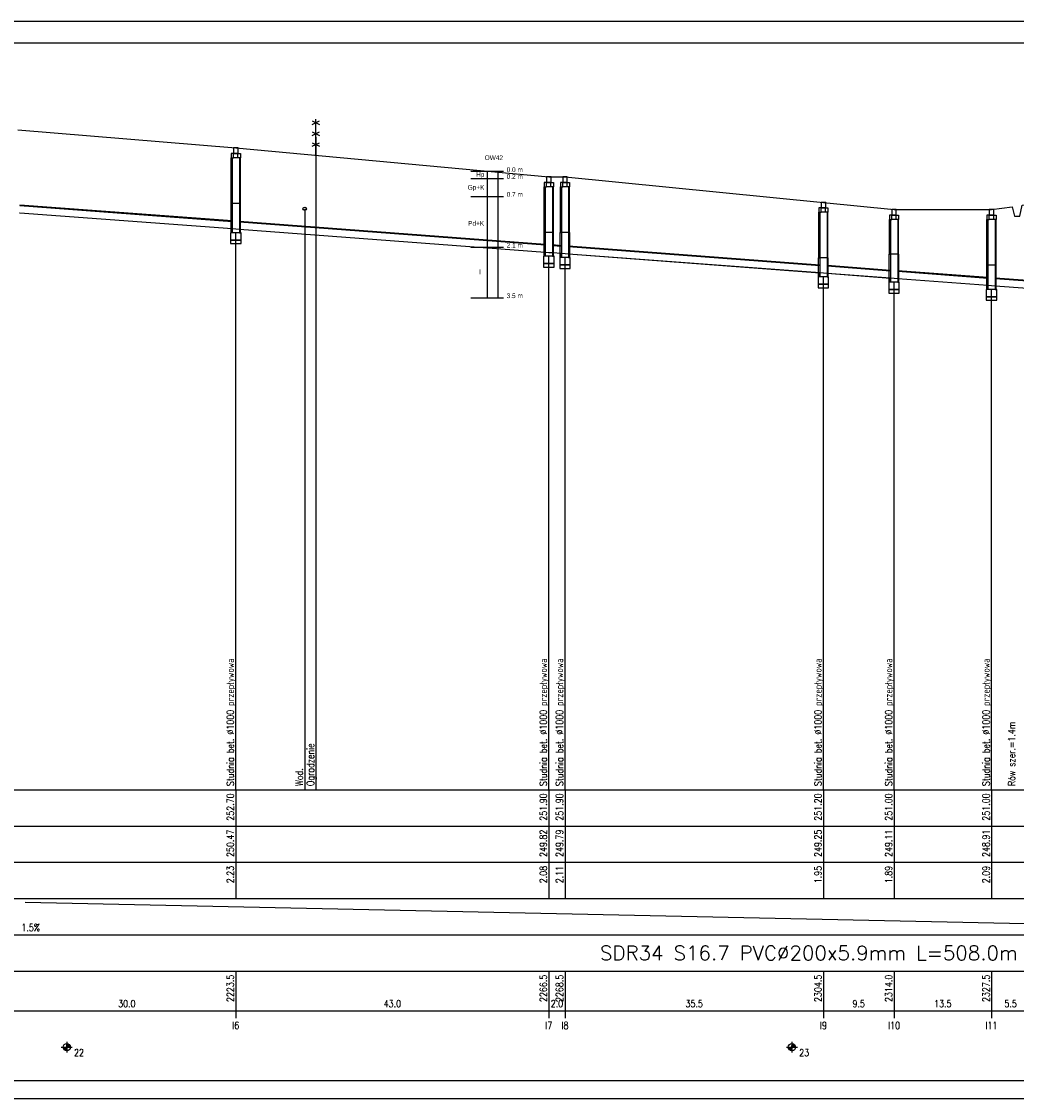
# Model space of a CAD drawing. Header units: metres. Extents: x -25 to 2175, y -3394 to -342.
# Tile 41 of 52: x 1157 to 1431, y -1563 to -1266. Entities that reach past the tile are written whole.
import ezdxf
from ezdxf.enums import TextEntityAlignment as Align

# ---------------------------------------------------------------- set-up
doc = ezdxf.new("R2010")
doc.units = ezdxf.units.M
doc.header["$LTSCALE"] = 0.2
doc.layers.get('0').update_dxf_attribs({"color": 8, "linetype": 'CONTINUOUS'})
for name, color, linetype in [('gleba', 20, 'CONTINUOUS'), ('Linie_tabeli', 7, 'CONTINUOUS'), ('Pomocnicza', 1, 'CONTINUOUS'), ('Pompownia_P8_Liczby', 7, 'CONTINUOUS'), ('Pompownia_P8_Linie_opisowe', 7, 'CONTINUOUS'), ('Pompownia_P8_Linie_tabeli', 7, 'CONTINUOUS'), ('Pompownia_P8_Odcinki', 7, 'CONTINUOUS'), ('Pompownia_P8_Opis_PZ', 7, 'CONTINUOUS'), ('Pompownia_P8_Opis_uzbr_n', 7, 'CONTINUOUS'), ('Pompownia_P8_Teren_istn', 3, 'CONTINUOUS'), ('Pompownia_P8_Uzbr_nadz', 7, 'CONTINUOUS'), ('Pompownia_P8_Uzbr_podz', 7, 'CONTINUOUS'), ('Pompownia_P8_Wezly', 7, 'CONTINUOUS'), ('warstwa_nr_0', 8, 'CONTINUOUS')]:
    doc.layers.add(name, color=color, linetype=linetype)
doc.styles.get("Standard").update_dxf_attribs({"font": 'simplex.shx'})

msp = doc.modelspace()

# ---------------------------------------------------------------- linework, layer by layer
at = {"layer": 'Linie_tabeli'}
for p, q in [((1280.83, -1307.3), (1289.83, -1307.3)), ((1280.83, -1309.3), (1289.83, -1309.3)), ((1280.83, -1314.3), (1289.83, -1314.3)), ((1280.83, -1328.3), (1289.83, -1328.3)), ((1280.83, -1342.3), (1289.83, -1342.3))]:
    msp.add_line(p, q, dxfattribs=at)
msp.add_lwpolyline([(0.29, -1558.06), (2169.29, -1558.06), (2169.29, -1272.06), (0.29, -1272.06)], close=True, dxfattribs=at)
at = {"layer": 'Pomocnicza'}
for points in [[(1285.27, -1307.3), (1285.27, -1342.3)], [(1288.27, -1307.3), (1288.27, -1322.3)], [(1288.27, -1307.3), (1288.27, -1342.3)]]:
    msp.add_lwpolyline(points, dxfattribs=at)
at = {"layer": 'Pompownia_P8_Liczby'}
for p, q in [((1167.85, -1548.92), (1170.85, -1548.92)), ((1168.35, -1548.99), (1170.35, -1548.85)), ((1168.36, -1549.06), (1170.34, -1548.78)), ((1168.37, -1549.13), (1170.33, -1548.72)), ((1168.39, -1549.2), (1170.31, -1548.65)), ((1168.41, -1549.27), (1170.29, -1548.58)), ((1168.44, -1549.33), (1170.26, -1548.52)), ((1168.47, -1549.39), (1170.23, -1548.45)), ((1168.5, -1549.45), (1170.2, -1548.39)), ((1168.54, -1549.51), (1170.16, -1548.34)), ((1168.58, -1549.57), (1170.12, -1548.28)), ((1168.63, -1549.62), (1170.07, -1548.23)), ((1168.68, -1549.67), (1170.02, -1548.18)), ((1168.73, -1549.71), (1169.97, -1548.14)), ((1168.79, -1549.75), (1169.91, -1548.09)), ((1168.85, -1549.79), (1169.85, -1548.06)), ((1168.91, -1549.82), (1169.79, -1548.02)), ((1168.98, -1549.85), (1169.72, -1548)), ((1169.04, -1549.87), (1169.66, -1547.97)), ((1169.11, -1549.89), (1169.59, -1547.95)), ((1169.18, -1549.91), (1169.52, -1547.94)), ((1169.25, -1549.92), (1169.45, -1547.93)), ((1169.32, -1549.92), (1169.39, -1547.92)), ((1169.35, -1547.42), (1169.35, -1550.42)), ((1367.85, -1548.92), (1370.85, -1548.92)), ((1368.35, -1548.99), (1370.35, -1548.85)), ((1368.36, -1549.06), (1370.34, -1548.78)), ((1368.37, -1549.13), (1370.33, -1548.72)), ((1368.39, -1549.2), (1370.31, -1548.65)), ((1368.41, -1549.27), (1370.29, -1548.58)), ((1368.44, -1549.33), (1370.26, -1548.52)), ((1368.47, -1549.39), (1370.23, -1548.45)), ((1368.5, -1549.45), (1370.2, -1548.39)), ((1368.54, -1549.51), (1370.16, -1548.34)), ((1368.58, -1549.57), (1370.12, -1548.28)), ((1368.63, -1549.62), (1370.07, -1548.23)), ((1368.68, -1549.67), (1370.02, -1548.18)), ((1368.73, -1549.71), (1369.97, -1548.14)), ((1368.79, -1549.75), (1369.91, -1548.09)), ((1368.85, -1549.79), (1369.85, -1548.06)), ((1368.91, -1549.82), (1369.79, -1548.02)), ((1368.98, -1549.85), (1369.72, -1548)), ((1369.04, -1549.87), (1369.66, -1547.97)), ((1369.11, -1549.89), (1369.59, -1547.95)), ((1369.18, -1549.91), (1369.52, -1547.94)), ((1369.25, -1549.92), (1369.45, -1547.93)), ((1369.32, -1549.92), (1369.39, -1547.92)), ((1369.35, -1547.42), (1369.35, -1550.42))]:
    msp.add_line(p, q, dxfattribs=at)
for centre in [(1169.35, -1548.92), (1369.35, -1548.92)]:
    msp.add_circle(centre, 1, dxfattribs=at)
at = {"layer": 'Pompownia_P8_Linie_opisowe'}
for p, q in [((1238.05, -1297.97), (1238.05, -1477.92)), ((1234.97, -1317.68), (1234.97, -1477.92))]:
    msp.add_line(p, q, dxfattribs=at)
at = {"layer": 'Pompownia_P8_Linie_tabeli'}
for p, q in [((104.33, -1477.92), (1882.09, -1477.92)), ((1215.97, -1477.92), (1215.97, -1507.92)), ((1302.29, -1477.92), (1302.29, -1507.92)), ((1306.76, -1477.92), (1306.76, -1507.92)), ((1378.03, -1477.92), (1378.03, -1507.92)), ((1397.51, -1477.92), (1397.51, -1507.92)), ((1424.38, -1477.92), (1424.38, -1507.92)), ((104.33, -1487.92), (1882.09, -1487.92)), ((104.33, -1497.92), (1882.09, -1497.92)), ((104.33, -1507.92), (1882.09, -1507.92)), ((1157.85, -1508.92), (1530.51, -1516.92)), ((104.33, -1517.92), (1882.09, -1517.92)), ((104.33, -1527.92), (1882.09, -1527.92)), ((1215.97, -1527.92), (1215.97, -1540.92)), ((1302.29, -1527.92), (1302.29, -1540.92)), ((1306.76, -1527.92), (1306.76, -1540.92)), ((1378.03, -1527.92), (1378.03, -1540.92)), ((1397.51, -1527.92), (1397.51, -1540.92)), ((1424.38, -1527.92), (1424.38, -1540.92)), ((104.33, -1538.92), (1882.09, -1538.92))]:
    msp.add_line(p, q, dxfattribs=at)
for points in [[(1215.97, -1477.92), (1215.97, -1324.31)], [(1302.29, -1477.92), (1302.29, -1330.78)], [(1306.76, -1477.92), (1306.76, -1331.12)], [(1378.03, -1477.92), (1378.03, -1336.46)], [(1397.51, -1477.92), (1397.51, -1337.93)], [(1424.38, -1477.92), (1424.38, -1339.94)]]:
    msp.add_lwpolyline(points, dxfattribs=at)
at = {"layer": 'Pompownia_P8_Odcinki'}
for points in [[(1156.45, -1316.77), (1214.97, -1321.16), (1214.97, -1321.06), (1156.45, -1316.67)], [(1156.45, -1318.77), (1214.97, -1323.16), (1214.97, -1323.26), (1156.45, -1318.87)], [(1216.97, -1321.31), (1301.29, -1327.63), (1301.29, -1327.53), (1216.97, -1321.21)], [(1216.97, -1323.31), (1301.29, -1329.63), (1301.29, -1329.73), (1216.97, -1323.41)], [(1303.29, -1327.78), (1305.76, -1327.97), (1305.76, -1327.87), (1303.29, -1327.68)], [(1303.29, -1329.78), (1305.76, -1329.97), (1305.76, -1330.07), (1303.29, -1329.88)], [(1307.76, -1328.12), (1377.03, -1333.31), (1377.03, -1333.21), (1307.76, -1328.02)], [(1307.76, -1330.12), (1377.03, -1335.31), (1377.03, -1335.41), (1307.76, -1330.22)], [(1379.03, -1333.46), (1396.51, -1334.78), (1396.51, -1334.68), (1379.03, -1333.36)], [(1379.03, -1335.46), (1396.51, -1336.78), (1396.51, -1336.88), (1379.03, -1335.56)], [(1398.51, -1334.93), (1423.38, -1336.79), (1423.38, -1336.69), (1398.51, -1334.83)], [(1398.51, -1336.93), (1423.38, -1338.79), (1423.38, -1338.89), (1398.51, -1337.03)], [(1425.38, -1336.94), (1434.32, -1337.61), (1434.32, -1337.51), (1425.38, -1336.84)], [(1425.38, -1338.94), (1434.32, -1339.61), (1434.32, -1339.71), (1425.38, -1339.04)]]:
    msp.add_lwpolyline(points, close=True, dxfattribs=at)
at = {"layer": 'Pompownia_P8_Teren_istn'}
msp.add_lwpolyline([(1155.85, -1295.92), (1215.97, -1300.92), (1302.29, -1308.92), (1306.76, -1308.92), (1378.03, -1315.92), (1397.51, -1317.92), (1424.38, -1317.92), (1430.05, -1317.12), (1430.75, -1319.72), (1432.15, -1319.72), (1432.85, -1316.72), (1434.92, -1316.42), (1532.51, -1326.92), (1547.51, -1328.97), (1549.01, -1335.38), (1552.01, -1335.38), (1553.51, -1329.79), (1569.14, -1331.92), (1613.22, -1331.92), (1666.1, -1338.92), (1672.99, -1340.37)], dxfattribs=at)
at = {"layer": 'Pompownia_P8_Uzbr_nadz'}
for p, q in [((1237.05, -1294.47), (1239.05, -1293.47)), ((1237.05, -1293.47), (1239.05, -1294.47)), ((1238.05, -1302.97), (1238.05, -1292.97)), ((1237.05, -1297.47), (1239.05, -1296.47)), ((1237.05, -1296.47), (1239.05, -1297.47)), ((1237.05, -1300.47), (1239.05, -1299.47)), ((1237.05, -1299.47), (1239.05, -1300.47))]:
    msp.add_line(p, q, dxfattribs=at)
at = {"layer": 'Pompownia_P8_Uzbr_podz'}
for radius in [0.472, 0.45]:
    msp.add_circle((1234.97, -1317.68), radius, dxfattribs=at)
at = {"layer": 'Pompownia_P8_Wezly'}
for p, q in [((1216.57, -1302.42), (1215.37, -1302.42)), ((1216.57, -1303.62), (1215.37, -1303.62)), ((1302.89, -1310.42), (1301.69, -1310.42)), ((1302.89, -1311.62), (1301.69, -1311.62)), ((1307.36, -1310.42), (1306.16, -1310.42)), ((1307.36, -1311.62), (1306.16, -1311.62)), ((1217.09, -1316.22), (1214.85, -1316.22)), ((1378.63, -1317.42), (1377.43, -1317.42)), ((1378.63, -1318.62), (1377.43, -1318.62)), ((1398.11, -1319.42), (1396.91, -1319.42)), ((1398.11, -1320.62), (1396.91, -1320.62)), ((1424.98, -1319.42), (1423.78, -1319.42)), ((1424.98, -1320.62), (1423.78, -1320.62)), ((1303.41, -1324.22), (1301.17, -1324.22)), ((1307.88, -1324.22), (1305.64, -1324.22)), ((1398.63, -1330.22), (1396.39, -1330.22)), ((1379.15, -1331.22), (1376.91, -1331.22)), ((1425.5, -1333.22), (1423.26, -1333.22))]:
    msp.add_line(p, q, dxfattribs=at)
for points in [[(1215.37, -1302.42), (1214.72, -1302.42), (1214.72, -1303.62), (1215.37, -1303.62)], [(1214.97, -1316.22), (1214.72, -1316.22), (1214.72, -1303.62), (1214.97, -1303.62)], [(1215.35, -1302.42), (1216.6, -1302.42), (1216.6, -1300.92), (1215.35, -1300.92)], [(1216.57, -1302.42), (1217.22, -1302.42), (1217.22, -1303.62), (1216.57, -1303.62)], [(1216.97, -1316.22), (1217.22, -1316.22), (1217.22, -1303.62), (1216.97, -1303.62)], [(1301.66, -1310.42), (1302.91, -1310.42), (1302.91, -1308.92), (1301.66, -1308.92)], [(1306.14, -1310.42), (1307.39, -1310.42), (1307.39, -1308.92), (1306.14, -1308.92)], [(1301.69, -1310.42), (1301.04, -1310.42), (1301.04, -1311.62), (1301.69, -1311.62)], [(1301.29, -1324.22), (1301.04, -1324.22), (1301.04, -1311.62), (1301.29, -1311.62)], [(1302.89, -1310.42), (1303.54, -1310.42), (1303.54, -1311.62), (1302.89, -1311.62)], [(1303.29, -1324.22), (1303.54, -1324.22), (1303.54, -1311.62), (1303.29, -1311.62)], [(1306.16, -1310.42), (1305.51, -1310.42), (1305.51, -1311.62), (1306.16, -1311.62)], [(1305.76, -1324.22), (1305.51, -1324.22), (1305.51, -1311.62), (1305.76, -1311.62)], [(1307.36, -1310.42), (1308.01, -1310.42), (1308.01, -1311.62), (1307.36, -1311.62)], [(1307.76, -1324.22), (1308.01, -1324.22), (1308.01, -1311.62), (1307.76, -1311.62)], [(1214.97, -1324.31), (1214.65, -1324.31), (1214.65, -1316.22), (1214.97, -1316.22)], [(1216.97, -1324.31), (1217.29, -1324.31), (1217.29, -1316.22), (1216.97, -1316.22)], [(1377.43, -1317.42), (1376.78, -1317.42), (1376.78, -1318.62), (1377.43, -1318.62)], [(1377.03, -1331.22), (1376.78, -1331.22), (1376.78, -1318.62), (1377.03, -1318.62)], [(1377.4, -1317.42), (1378.65, -1317.42), (1378.65, -1315.92), (1377.4, -1315.92)], [(1378.63, -1317.42), (1379.28, -1317.42), (1379.28, -1318.62), (1378.63, -1318.62)], [(1379.03, -1331.22), (1379.28, -1331.22), (1379.28, -1318.62), (1379.03, -1318.62)], [(1396.88, -1319.42), (1398.13, -1319.42), (1398.13, -1317.92), (1396.88, -1317.92)], [(1423.76, -1319.42), (1425.01, -1319.42), (1425.01, -1317.92), (1423.76, -1317.92)], [(1396.91, -1319.42), (1396.26, -1319.42), (1396.26, -1320.62), (1396.91, -1320.62)], [(1396.51, -1330.22), (1396.26, -1330.22), (1396.26, -1320.62), (1396.51, -1320.62)], [(1398.11, -1319.42), (1398.76, -1319.42), (1398.76, -1320.62), (1398.11, -1320.62)], [(1398.51, -1330.22), (1398.76, -1330.22), (1398.76, -1320.62), (1398.51, -1320.62)], [(1423.78, -1319.42), (1423.13, -1319.42), (1423.13, -1320.62), (1423.78, -1320.62)], [(1423.38, -1333.22), (1423.13, -1333.22), (1423.13, -1320.62), (1423.38, -1320.62)], [(1424.98, -1319.42), (1425.63, -1319.42), (1425.63, -1320.62), (1424.98, -1320.62)], [(1425.38, -1333.22), (1425.63, -1333.22), (1425.63, -1320.62), (1425.38, -1320.62)], [(1214.53, -1326.31), (1217.41, -1326.31), (1217.41, -1324.31), (1214.53, -1324.31)], [(1215.97, -1324.31), (1214.97, -1324.31), (1214.97, -1323.16), (1215.97, -1323.24), (1216.97, -1323.31), (1216.97, -1324.31)], [(1301.29, -1330.78), (1300.97, -1330.78), (1300.97, -1324.22), (1301.29, -1324.22)], [(1303.29, -1330.78), (1303.61, -1330.78), (1303.61, -1324.22), (1303.29, -1324.22)], [(1305.76, -1331.12), (1305.44, -1331.12), (1305.44, -1324.22), (1305.76, -1324.22)], [(1307.76, -1331.12), (1308.08, -1331.12), (1308.08, -1324.22), (1307.76, -1324.22)], [(1214.53, -1327.31), (1217.41, -1327.31), (1217.41, -1326.31), (1214.53, -1326.31)], [(1302.29, -1330.78), (1301.29, -1330.78), (1301.29, -1329.63), (1302.29, -1329.71), (1303.29, -1329.78), (1303.29, -1330.78)], [(1306.76, -1331.12), (1305.76, -1331.12), (1305.76, -1329.97), (1306.76, -1330.05), (1307.76, -1330.12), (1307.76, -1331.12)], [(1396.51, -1337.93), (1396.19, -1337.93), (1396.19, -1330.22), (1396.51, -1330.22)], [(1398.51, -1337.93), (1398.83, -1337.93), (1398.83, -1330.22), (1398.51, -1330.22)], [(1300.85, -1332.78), (1303.73, -1332.78), (1303.73, -1330.78), (1300.85, -1330.78)], [(1300.85, -1333.78), (1303.73, -1333.78), (1303.73, -1332.78), (1300.85, -1332.78)], [(1305.32, -1333.12), (1308.2, -1333.12), (1308.2, -1331.12), (1305.32, -1331.12)], [(1305.32, -1334.12), (1308.2, -1334.12), (1308.2, -1333.12), (1305.32, -1333.12)], [(1377.03, -1336.46), (1376.71, -1336.46), (1376.71, -1331.22), (1377.03, -1331.22)], [(1379.03, -1336.46), (1379.35, -1336.46), (1379.35, -1331.22), (1379.03, -1331.22)], [(1423.38, -1339.94), (1423.06, -1339.94), (1423.06, -1333.22), (1423.38, -1333.22)], [(1425.38, -1339.94), (1425.7, -1339.94), (1425.7, -1333.22), (1425.38, -1333.22)], [(1376.59, -1338.46), (1379.47, -1338.46), (1379.47, -1336.46), (1376.59, -1336.46)], [(1378.03, -1336.46), (1377.03, -1336.46), (1377.03, -1335.31), (1378.03, -1335.39), (1379.03, -1335.46), (1379.03, -1336.46)], [(1376.59, -1339.46), (1379.47, -1339.46), (1379.47, -1338.46), (1376.59, -1338.46)], [(1396.07, -1339.93), (1398.95, -1339.93), (1398.95, -1337.93), (1396.07, -1337.93)], [(1397.51, -1337.93), (1396.51, -1337.93), (1396.51, -1336.78), (1397.51, -1336.85), (1398.51, -1336.93), (1398.51, -1337.93)], [(1424.38, -1339.94), (1423.38, -1339.94), (1423.38, -1338.79), (1424.38, -1338.87), (1425.38, -1338.94), (1425.38, -1339.94)], [(1396.07, -1340.93), (1398.95, -1340.93), (1398.95, -1339.93), (1396.07, -1339.93)], [(1422.94, -1341.94), (1425.82, -1341.94), (1425.82, -1339.94), (1422.94, -1339.94)], [(1422.94, -1342.94), (1425.82, -1342.94), (1425.82, -1341.94), (1422.94, -1341.94)]]:
    msp.add_lwpolyline(points, close=True, dxfattribs=at)
at = {"layer": 'warstwa_nr_0'}
msp.add_lwpolyline([(-24.71, -1563.06), (2175.29, -1563.06), (2175.29, -1266.06), (-24.71, -1266.06)], close=True, dxfattribs=at)

# ---------------------------------------------------------------- texts
at = {"char_height": 1.3, "attachment_point": 1}
for s, insert, width in [('{\\fArial Narrow|b0|i0|c238|p0;\\POW42}', (1284.61, -1300.79), 11.4659), ('{\\FArial Narrow|c0;0.0 m}', (1290.67, -1306.27), 8.0951), ('{\\fArial Narrow|b0|i0|c238|p0;0.2 m}', (1290.67, -1308.14), 8.3702), ('{\\fArial Narrow|b0|i0|c238|p0;0.7 m}', (1290.67, -1313.08), 8.3702), ('{\\fArial Narrow|b0|i0|c238|p0;2.1 m}', (1290.67, -1327.12), 8.3702), ('{\\fArial Narrow|b0|i0|c238|p0;3.5 m}', (1290.67, -1341.03), 8.3702)]:
    msp.add_mtext(s, dxfattribs=dict(at, insert=insert, width=width))
at = {"layer": 'gleba', "char_height": 1.3, "width": 11.5025, "attachment_point": 3}
for s, insert in [('{\\fArial Narrow|b0|i0|c238|p34;Hp}', (1284.52, -1307.58)), ('{\\fArial Narrow|b0|i0|c238|p34;Gp+K}', (1284.52, -1311.14)), ('{\\fArial Narrow|b0|i0|c238|p0;Pd+K}', (1284.46, -1321.07)), ('{\\fArial Narrow|b0|i0|c238|p0;I}', (1283.55, -1334.43))]:
    msp.add_mtext(s, dxfattribs=dict(at, insert=insert))
at = {"layer": 'Pompownia_P8_Liczby', "width": 0.8}
for s, p in [('252.70', (1215.47, -1478.92)), ('251.90', (1301.79, -1478.92)), ('251.90', (1306.26, -1478.92)), ('251.20', (1377.53, -1478.92)), ('251.00', (1397.01, -1478.92)), ('251.00', (1423.88, -1478.92)), ('250.47', (1215.47, -1488.92)), ('249.82', (1301.79, -1488.92)), ('249.79', (1306.26, -1488.92)), ('249.25', (1377.53, -1488.92)), ('249.11', (1397.01, -1488.92)), ('248.91', (1423.88, -1488.92)), ('2.23', (1215.47, -1498.92)), ('2.08', (1301.79, -1498.92)), ('2.11', (1306.26, -1498.92)), ('1.95', (1377.53, -1498.92)), ('1.89', (1397.01, -1498.92)), ('2.09', (1423.88, -1498.92)), ('2223.5', (1215.47, -1528.92)), ('2266.5', (1301.79, -1528.92)), ('2268.5', (1306.26, -1528.92)), ('2304.5', (1377.53, -1528.92)), ('2314.0', (1397.01, -1528.92)), ('2327.5', (1423.88, -1528.92))]:
    msp.add_text(s, height=2, rotation=90, dxfattribs=at).set_placement(p, align=Align.RIGHT)
for s, p in [('1.5%', (1156.85, -1516.92)), ('22', (1171.35, -1551.42)), ('23', (1371.35, -1551.42))]:
    msp.add_text(s, height=2, dxfattribs=at).set_placement(p)
at = {"layer": 'Pompownia_P8_Liczby', "width": 0.905389}
msp.add_text('SDR34 S16.7 PVC%%c200x5.9mm L=508.0m', height=4, dxfattribs=at).set_placement((1316.4, -1524.92), (1431.6, -1524.92), align=Align.FIT)
at = {"layer": 'Pompownia_P8_Liczby', "width": 0.8}
for s, p in [('30.0', (1185.91, -1537.92)), ('43.0', (1259.13, -1537.92)), ('2.0', (1304.53, -1537.92)), ('35.5', (1342.39, -1537.92)), ('9.5', (1387.77, -1537.92)), ('13.5', (1410.94, -1537.92)), ('5.5', (1429.65, -1537.92)), ('I6', (1215.97, -1543.92)), ('I7', (1302.29, -1543.92)), ('I8', (1306.76, -1543.92)), ('I9', (1378.03, -1543.92)), ('I10', (1397.51, -1543.92)), ('I11', (1424.38, -1543.92))]:
    msp.add_text(s, height=2, dxfattribs=at).set_placement(p, align=Align.CENTER)
at = {"layer": 'Pompownia_P8_Opis_PZ', "width": 0.8}
for p in [(1215.47, -1476.92), (1301.79, -1476.92), (1306.26, -1476.92), (1377.53, -1476.92), (1397.01, -1476.92), (1423.88, -1476.92)]:
    msp.add_text('Studnia bet. %%c1000 przepływowa', height=2, rotation=90, dxfattribs=at).set_placement(p)
at = {"layer": 'Pompownia_P8_Opis_uzbr_n', "width": 0.8}
for s, p in [('Rów szer.=1.4m', (1430.95, -1476.92)), ('Ogrodzenie', (1237.55, -1476.92)), ('Wod.', (1234.47, -1476.92))]:
    msp.add_text(s, height=2, rotation=90, dxfattribs=at).set_placement(p)

doc.saveas('drawing.dxf')
